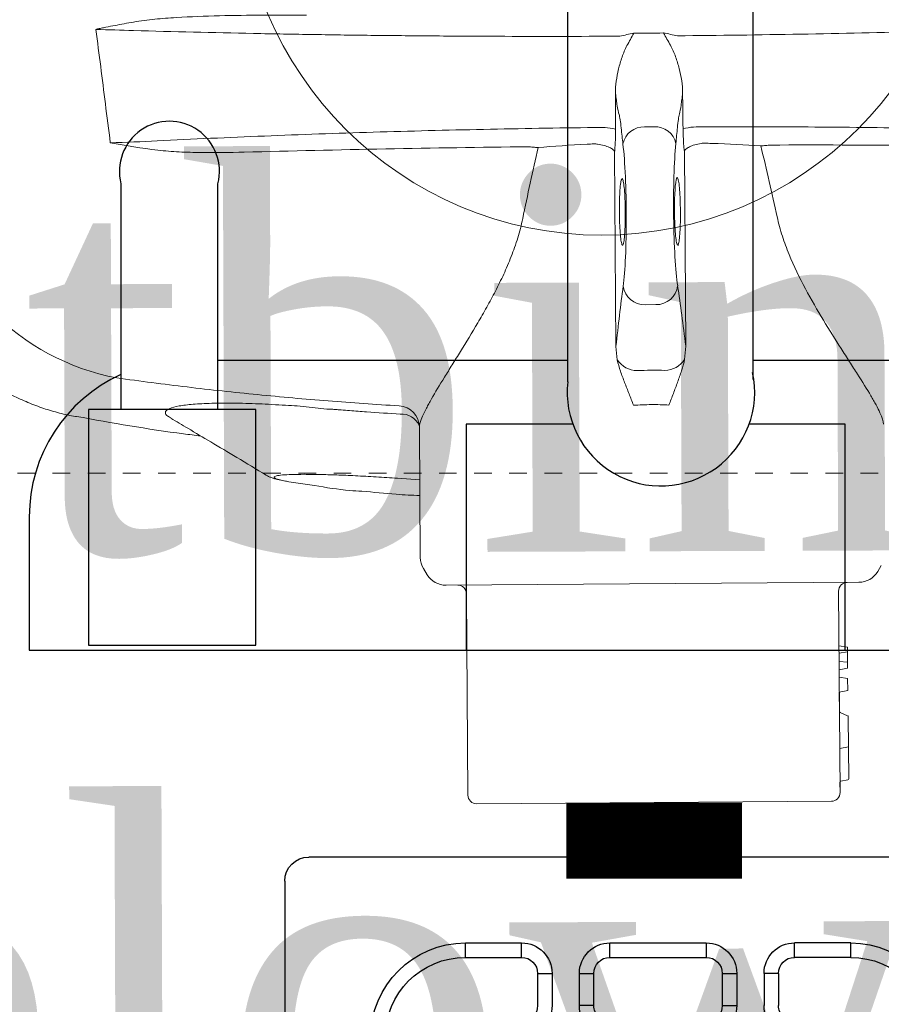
# Model space of a CAD drawing. Header units: inches. Extents: x 119662 to 158499, y 12149 to 20675.
# Tile 20 of 97: x 121828.5 to 121833.41, y 19385.53 to 19391.13. Entities that reach past the tile are written whole.
import ezdxf

# ---------------------------------------------------------------- set-up
doc = ezdxf.new("R2010")
doc.units = ezdxf.units.IN
doc.header["$MEASUREMENT"] = 0
doc.linetypes.add('11aa1PB-bd$0$11aa1PB-af$0$TRATTEGGIATA', pattern=[0.75, 0.5, -0.25])
for name, color, linetype, lineweight in [('00-GRIDTEXT', 1, 'Continuous', 13), ('EQUIPMENT', 7, 'Continuous', 25), ('EQUIPMENTSSS', 11, 'Continuous', 18), ('PP- 75DIA Soil Waste Sewer pipe', 90, 'Continuous', 9), ('PP-Waste Pipe', 3, 'Continuous', 25), ('PP-WWP', 3, 'Continuous', 25)]:
    doc.layers.add(name, color=color, linetype=linetype, lineweight=lineweight)
doc.layers.add('FAINTEQUIP', color=7, linetype='Continuous', lineweight=0, true_color=0x4a4747)
doc.styles.get("Standard").update_dxf_attribs({"font": 'times.ttf', "height": 4})

# ---------------------------------------------------------------- blocks, each defined once
blk = doc.blocks.new('A$C6E471120')
at = {"layer": 'EQUIPMENT', "color": 251, "lineweight": 5, "ltscale": 12}
blk.add_circle((-3023.09, -6797.82), 240.85, dxfattribs=at)
at = {"layer": 'EQUIPMENTSSS', "color": 251, "lineweight": 5, "ltscale": 12}
blk.add_circle((-2973.2, -6799.95), 52.37, dxfattribs=at)
at = {"layer": 'EQUIPMENTSSS', "color": 251, "ltscale": 12, "insert": (-2926.46, -6842.41), "char_height": 45.409, "width": 25.0015, "attachment_point": 3, "rotation": 0.1996}
blk.add_mtext('{\\H1.2222x;\\C256;Dustbin below}', dxfattribs=at)
blk = doc.blocks.new('FIRST FLOOR')
at = {"layer": '00-GRIDTEXT', "color": 8, "xscale": 0.03937007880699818, "yscale": 0.03937007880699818, "zscale": 0.03937007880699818}
blk.add_blockref('A$C6E471120', (139249.6577, 19579.7542), dxfattribs=at)
blk = doc.blocks.new('PP-GRATING')
at = {"linetype": 'Continuous'}
for p, q in [((-49.73, 52.85), (49.73, 52.85)), ((-53.14, -49.44), (-53.14, 49.44)), ((52.57, 50.01), (52.57, -48.88)), ((-27.56, 40.69), (-27.56, 38.65)), ((-19.61, 40.69), (-27.56, 40.69)), ((-19.61, 38.65), (-19.61, 40.69)), ((-7.1, 38.65), (-7.1, 40.69)), ((-7.1, 40.69), (6.54, 40.69)), ((6.54, 40.69), (6.54, 38.65)), ((19.04, 40.69), (26.99, 40.69)), ((19.04, 38.65), (19.04, 40.69)), ((26.99, 40.69), (26.99, 38.65)), ((-19.61, 38.65), (-27.56, 38.65)), ((-7.1, 38.65), (6.54, 38.65)), ((19.04, 38.65), (26.99, 38.65)), ((-17.33, 31.83), (-17.33, 36.37)), ((-15.29, 36.37), (-17.33, 36.37)), ((-15.29, 31.83), (-15.29, 36.37)), ((-11.42, 36.37), (-11.42, 31.83)), ((-9.38, 36.37), (-11.42, 36.37)), ((-9.38, 36.37), (-9.38, 31.83)), ((8.81, 31.83), (8.81, 36.37)), ((10.85, 36.37), (8.81, 36.37)), ((10.85, 31.83), (10.85, 36.37)), ((14.72, 31.83), (14.72, 36.37)), ((14.72, 36.37), (16.77, 36.37)), ((16.77, 31.83), (16.77, 36.37)), ((-17.33, 31.83), (-15.29, 31.83)), ((-11.42, 31.83), (-9.38, 31.83)), ((8.81, 31.83), (10.85, 31.83)), ((16.77, 31.83), (14.72, 31.83)), ((-27.56, 29.55), (-27.56, 27.51)), ((-27.56, 29.55), (-19.61, 29.55)), ((-19.61, 27.51), (-19.61, 29.55)), ((-7.1, 29.55), (6.54, 29.55)), ((-7.1, 29.55), (-7.1, 27.51)), ((6.54, 29.55), (6.54, 27.51)), ((26.99, 29.55), (19.04, 29.55)), ((19.04, 27.51), (19.04, 29.55)), ((26.99, 29.55), (26.99, 27.51)), ((-38.93, 27.28), (-40.98, 27.28)), ((-40.98, 27.28), (-40.98, 19.32)), ((-38.93, 27.28), (-38.93, 19.32)), ((-29.84, 19.32), (-29.84, 27.28)), ((-27.79, 27.28), (-29.84, 27.28)), ((-27.79, 19.32), (-27.79, 27.28)), ((-27.56, 27.51), (-19.61, 27.51)), ((-7.1, 27.51), (6.54, 27.51)), ((26.99, 27.51), (19.04, 27.51)), ((27.22, 19.32), (27.22, 27.28)), ((27.22, 27.28), (29.27, 27.28)), ((29.27, 19.32), (29.27, 27.28)), ((38.36, 27.28), (38.36, 19.32)), ((38.36, 27.28), (40.41, 27.28)), ((40.41, 27.28), (40.41, 19.32)), ((-19.61, 23.64), (-15.06, 23.64)), ((-19.61, 21.6), (-19.61, 23.64)), ((-15.06, 23.64), (-15.06, 21.6)), ((-2.56, 23.64), (1.99, 23.64)), ((-2.56, 21.6), (-2.56, 23.64)), ((1.99, 23.64), (1.99, 21.6)), ((14.49, 23.64), (19.04, 23.64)), ((14.49, 21.6), (14.49, 23.64)), ((19.04, 23.64), (19.04, 21.6)), ((-19.61, 21.6), (-15.06, 21.6)), ((-2.56, 21.6), (1.99, 21.6)), ((14.49, 21.6), (19.04, 21.6)), ((-38.93, 19.32), (-40.98, 19.32)), ((-29.84, 19.32), (-27.79, 19.32)), ((-23.93, 14.78), (-23.93, 19.32)), ((-21.88, 19.32), (-23.93, 19.32)), ((-21.88, 14.78), (-21.88, 19.32)), ((-12.79, 19.32), (-12.79, 14.78)), ((-10.74, 19.32), (-12.79, 19.32)), ((-10.74, 19.32), (-10.74, 14.78)), ((-6.88, 14.78), (-6.88, 19.32)), ((-4.83, 19.32), (-6.88, 19.32)), ((-4.83, 14.78), (-4.83, 19.32)), ((4.26, 19.32), (4.26, 14.78)), ((6.31, 19.32), (4.26, 19.32)), ((6.31, 19.32), (6.31, 14.78)), ((10.17, 14.78), (10.17, 19.32)), ((12.22, 19.32), (10.17, 19.32)), ((12.22, 14.78), (12.22, 19.32)), ((21.31, 19.32), (21.31, 14.78)), ((23.36, 19.32), (21.31, 19.32)), ((23.36, 19.32), (23.36, 14.78)), ((29.27, 19.32), (27.22, 19.32)), ((38.36, 19.32), (40.41, 19.32)), ((-36.66, 17.05), (-32.11, 17.05)), ((-36.66, 17.05), (-36.66, 15)), ((36.09, 17.05), (31.54, 17.05)), ((36.09, 17.05), (36.09, 15)), ((-36.66, 15), (-32.11, 15)), ((-21.88, 14.78), (-23.93, 14.78)), ((-12.79, 14.78), (-10.74, 14.78)), ((-4.83, 14.78), (-6.88, 14.78)), ((4.26, 14.78), (6.31, 14.78)), ((12.22, 14.78), (10.17, 14.78)), ((21.31, 14.78), (23.36, 14.78)), ((36.09, 15), (31.54, 15)), ((-15.06, 12.5), (-19.61, 12.5)), ((-19.61, 12.5), (-19.61, 10.46)), ((-15.06, 12.5), (-15.06, 10.46)), ((1.99, 12.5), (-2.56, 12.5)), ((-2.56, 12.5), (-2.56, 10.46)), ((1.99, 12.5), (1.99, 10.46)), ((19.04, 12.5), (14.49, 12.5)), ((14.49, 12.5), (14.49, 10.46)), ((19.04, 12.5), (19.04, 10.46)), ((-32.11, 11.14), (-36.66, 11.14)), ((-36.66, 11.14), (-36.66, 9.09)), ((-32.11, 9.09), (-32.11, 11.14)), ((-15.06, 10.46), (-19.61, 10.46)), ((1.99, 10.46), (-2.56, 10.46)), ((19.04, 10.46), (14.49, 10.46)), ((31.54, 11.14), (36.09, 11.14)), ((31.54, 9.09), (31.54, 11.14)), ((36.09, 11.14), (36.09, 9.09)), ((-32.11, 9.09), (-36.66, 9.09)), ((31.54, 9.09), (36.09, 9.09)), ((-40.98, 6.82), (-40.98, -6.82)), ((-38.93, 6.82), (-40.98, 6.82)), ((-38.93, 6.82), (-38.93, -6.82)), ((-29.84, -6.82), (-29.84, 6.82)), ((-29.84, 6.82), (-27.79, 6.82)), ((-27.79, -6.82), (-27.79, 6.82)), ((-19.61, 6.59), (-15.06, 6.59)), ((-19.61, 4.55), (-19.61, 6.59)), ((-15.06, 6.59), (-15.06, 4.55)), ((-2.56, 6.59), (1.99, 6.59)), ((-2.56, 4.55), (-2.56, 6.59)), ((1.99, 6.59), (1.99, 4.55)), ((14.49, 6.59), (19.04, 6.59)), ((14.49, 4.55), (14.49, 6.59)), ((19.04, 6.59), (19.04, 4.55)), ((27.22, -6.82), (27.22, 6.82)), ((29.27, 6.82), (27.22, 6.82)), ((29.27, -6.82), (29.27, 6.82)), ((38.36, 6.82), (38.36, -6.82)), ((38.36, 6.82), (40.41, 6.82)), ((40.41, 6.82), (40.41, -6.82)), ((-19.61, 4.55), (-15.06, 4.55)), ((-2.56, 4.55), (1.99, 4.55)), ((14.49, 4.55), (19.04, 4.55)), ((-23.93, -2.27), (-23.93, 2.27)), ((-21.88, 2.27), (-23.93, 2.27)), ((-21.88, -2.27), (-21.88, 2.27)), ((-12.79, 2.27), (-12.79, -2.27)), ((-10.74, 2.27), (-12.79, 2.27)), ((-10.74, 2.27), (-10.74, -2.27)), ((-6.88, -2.27), (-6.88, 2.27)), ((-4.83, 2.27), (-6.88, 2.27)), ((-4.83, -2.27), (-4.83, 2.27)), ((4.26, 2.27), (4.26, -2.27)), ((6.31, 2.27), (4.26, 2.27)), ((6.31, 2.27), (6.31, -2.27)), ((10.17, -2.27), (10.17, 2.27)), ((12.22, 2.27), (10.17, 2.27)), ((12.22, -2.27), (12.22, 2.27)), ((21.31, 2.27), (21.31, -2.27)), ((23.36, 2.27), (21.31, 2.27)), ((23.36, 2.27), (23.36, -2.27)), ((-21.88, -2.27), (-23.93, -2.27)), ((-12.79, -2.27), (-10.74, -2.27)), ((-4.83, -2.27), (-6.88, -2.27)), ((4.26, -2.27), (6.31, -2.27)), ((12.22, -2.27), (10.17, -2.27)), ((21.31, -2.27), (23.36, -2.27)), ((-15.06, -4.55), (-19.61, -4.55)), ((-19.61, -4.55), (-19.61, -6.59)), ((-15.06, -4.55), (-15.06, -6.59)), ((1.99, -4.55), (-2.56, -4.55)), ((-2.56, -4.55), (-2.56, -6.59)), ((1.99, -4.55), (1.99, -6.59)), ((19.04, -4.55), (14.49, -4.55)), ((14.49, -4.55), (14.49, -6.59)), ((19.04, -4.55), (19.04, -6.59)), ((-40.98, -6.82), (-38.93, -6.82)), ((-29.84, -6.82), (-27.79, -6.82)), ((-15.06, -6.59), (-19.61, -6.59)), ((1.99, -6.59), (-2.56, -6.59)), ((19.04, -6.59), (14.49, -6.59)), ((29.27, -6.82), (27.22, -6.82)), ((40.41, -6.82), (38.36, -6.82)), ((-36.66, -9.09), (-32.11, -9.09)), ((-36.66, -9.09), (-36.66, -11.14)), ((-32.11, -9.09), (-32.11, -11.14)), ((36.09, -9.09), (31.54, -9.09)), ((31.54, -9.09), (31.54, -11.14)), ((36.09, -9.09), (36.09, -11.14)), ((-36.66, -11.14), (-32.11, -11.14)), ((-19.61, -10.46), (-15.06, -10.46)), ((-19.61, -12.5), (-19.61, -10.46)), ((-15.06, -10.46), (-15.06, -12.5)), ((-2.56, -10.46), (1.99, -10.46)), ((-2.56, -12.5), (-2.56, -10.46)), ((1.99, -10.46), (1.99, -12.5)), ((14.49, -10.46), (19.04, -10.46)), ((14.49, -12.5), (14.49, -10.46)), ((19.04, -10.46), (19.04, -12.5)), ((36.09, -11.14), (31.54, -11.14)), ((-19.61, -12.5), (-15.06, -12.5)), ((-2.56, -12.5), (1.99, -12.5)), ((14.49, -12.5), (19.04, -12.5)), ((-36.66, -17.05), (-36.66, -15)), ((-36.66, -15), (-32.11, -15)), ((-23.93, -19.32), (-23.93, -14.78)), ((-21.88, -14.78), (-23.93, -14.78)), ((-21.88, -19.32), (-21.88, -14.78)), ((-12.79, -14.78), (-12.79, -19.32)), ((-10.74, -14.78), (-12.79, -14.78)), ((-10.74, -14.78), (-10.74, -19.32)), ((-6.88, -19.32), (-6.88, -14.78)), ((-4.83, -14.78), (-6.88, -14.78)), ((-4.83, -19.32), (-4.83, -14.78)), ((4.26, -14.78), (4.26, -19.32)), ((6.31, -14.78), (4.26, -14.78)), ((6.31, -14.78), (6.31, -19.32)), ((10.17, -19.32), (10.17, -14.78)), ((12.22, -14.78), (10.17, -14.78)), ((12.22, -19.32), (12.22, -14.78)), ((21.31, -14.78), (21.31, -19.32)), ((23.36, -14.78), (21.31, -14.78)), ((23.36, -14.78), (23.36, -19.32)), ((36.09, -15), (31.54, -15)), ((36.09, -17.05), (36.09, -15)), ((-36.66, -17.05), (-32.11, -17.05)), ((36.09, -17.05), (31.54, -17.05)), ((-40.98, -27.28), (-40.98, -19.32)), ((-38.93, -19.32), (-40.98, -19.32)), ((-38.93, -27.28), (-38.93, -19.32)), ((-29.84, -19.32), (-27.79, -19.32)), ((-29.84, -19.32), (-29.84, -27.28)), ((-27.79, -19.32), (-27.79, -27.28)), ((-21.88, -19.32), (-23.93, -19.32)), ((-12.79, -19.32), (-10.74, -19.32)), ((-4.83, -19.32), (-6.88, -19.32)), ((4.26, -19.32), (6.31, -19.32)), ((12.22, -19.32), (10.17, -19.32)), ((21.31, -19.32), (23.36, -19.32)), ((27.22, -19.32), (27.22, -27.28)), ((29.27, -19.32), (27.22, -19.32)), ((29.27, -19.32), (29.27, -27.28)), ((38.36, -19.32), (40.41, -19.32)), ((38.36, -27.28), (38.36, -19.32)), ((40.41, -27.28), (40.41, -19.32)), ((-15.06, -21.6), (-19.61, -21.6)), ((-19.61, -21.6), (-19.61, -23.64)), ((-15.06, -21.6), (-15.06, -23.64)), ((1.99, -21.6), (-2.56, -21.6)), ((-2.56, -21.6), (-2.56, -23.64)), ((1.99, -21.6), (1.99, -23.64)), ((19.04, -21.6), (14.49, -21.6)), ((14.49, -21.6), (14.49, -23.64)), ((19.04, -21.6), (19.04, -23.64)), ((-15.06, -23.64), (-19.61, -23.64)), ((1.99, -23.64), (-2.56, -23.64)), ((19.04, -23.64), (14.49, -23.64)), ((-38.93, -27.28), (-40.98, -27.28)), ((-27.79, -27.28), (-29.84, -27.28)), ((-27.56, -27.51), (-19.61, -27.51)), ((-27.56, -29.55), (-27.56, -27.51)), ((-19.61, -27.51), (-19.61, -29.55)), ((-7.1, -27.51), (6.54, -27.51)), ((-7.1, -29.55), (-7.1, -27.51)), ((6.54, -29.55), (6.54, -27.51)), ((26.99, -27.51), (19.04, -27.51)), ((19.04, -27.51), (19.04, -29.55)), ((26.99, -29.55), (26.99, -27.51)), ((27.22, -27.28), (29.27, -27.28)), ((38.36, -27.28), (40.41, -27.28)), ((-27.56, -29.55), (-19.61, -29.55)), ((-7.1, -29.55), (6.54, -29.55)), ((26.99, -29.55), (19.04, -29.55)), ((-17.33, -31.83), (-17.33, -36.37)), ((-17.33, -31.83), (-15.29, -31.83)), ((-15.29, -31.83), (-15.29, -36.37)), ((-11.42, -36.37), (-11.42, -31.83)), ((-11.42, -31.83), (-9.38, -31.83)), ((-9.38, -36.37), (-9.38, -31.83)), ((8.81, -31.83), (8.81, -36.37)), ((8.81, -31.83), (10.85, -31.83)), ((10.85, -31.83), (10.85, -36.37)), ((14.72, -31.83), (14.72, -36.37)), ((16.77, -31.83), (14.72, -31.83)), ((16.77, -31.83), (16.77, -36.37)), ((-15.29, -36.37), (-17.33, -36.37)), ((-9.38, -36.37), (-11.42, -36.37)), ((8.83, -36.42), (10.88, -36.43)), ((14.72, -36.37), (16.77, -36.37)), ((-27.56, -40.69), (-27.56, -38.65)), ((-19.61, -38.65), (-27.56, -38.65)), ((-19.61, -38.65), (-19.61, -40.69)), ((6.54, -38.65), (-7.1, -38.65)), ((-7.1, -38.65), (-7.1, -40.69)), ((6.55, -38.68), (6.54, -40.73)), ((19.04, -38.65), (19.04, -40.69)), ((19.04, -38.65), (26.99, -38.65)), ((26.99, -40.69), (26.99, -38.65)), ((-19.61, -40.69), (-27.56, -40.69)), ((6.54, -40.69), (-7.1, -40.69)), ((19.04, -40.69), (26.99, -40.69)), ((49.16, -52.29), (-50.3, -52.29))]:
    blk.add_line(p, q, dxfattribs=at)
for centre, radius, start, end in [((-49.73, 49.44), 3.41, 90, 180), ((49.73, 50.01), 2.84, 360, 90), ((-27.56, 27.28), 13.41, 90, 180), ((-19.61, 36.37), 4.32, 360, 90), ((-7.1, 36.37), 4.32, 90, 180), ((6.54, 36.37), 4.32, 360, 90), ((19.04, 36.37), 4.32, 90, 180), ((26.99, 27.28), 13.41, 0, 90), ((-27.56, 27.28), 11.37, 90, 180), ((-19.61, 36.37), 2.27, 360, 90), ((-7.1, 36.37), 2.27, 90, 180), ((6.54, 36.37), 2.27, 360, 90), ((19.04, 36.37), 2.27, 90, 180), ((26.99, 27.28), 11.37, 0, 90), ((-19.61, 31.83), 4.32, 270, 360), ((-19.61, 31.83), 2.27, 270, 360), ((-7.1, 31.83), 4.32, 180, 270), ((-7.1, 31.83), 2.27, 180, 270), ((6.54, 31.83), 4.32, 270, 360), ((6.54, 31.83), 2.27, 270, 360), ((19.04, 31.83), 4.32, 180, 270), ((19.04, 31.83), 2.27, 180, 270), ((-27.56, 27.28), 2.27, 90, 180), ((26.99, 27.28), 2.27, 0, 90), ((-27.56, 27.28), 0.227, 90, 180), ((26.99, 27.28), 0.227, 0, 90), ((-19.61, 19.32), 4.32, 90, 180), ((-15.06, 19.32), 4.32, 360, 90), ((-2.56, 19.32), 4.32, 90, 180), ((1.99, 19.32), 4.32, 360, 90), ((14.49, 19.32), 4.32, 90, 180), ((19.04, 19.32), 4.32, 360, 90), ((-19.61, 19.32), 2.27, 90, 180), ((-19.61, 19.32), 2.27, 90, 180), ((-15.06, 19.32), 2.27, 360, 90), ((-2.56, 19.32), 2.27, 90, 180), ((-2.56, 19.32), 2.27, 90, 180), ((1.99, 19.32), 2.27, 360, 90), ((14.49, 19.32), 2.27, 90, 180), ((19.04, 19.32), 2.27, 360, 90), ((-36.66, 19.32), 4.32, 180, 270), ((-36.66, 19.32), 2.27, 180, 270), ((-32.11, 19.32), 4.32, 270, 360), ((-32.11, 19.32), 2.27, 270, 360), ((31.54, 19.32), 4.32, 180, 270), ((31.54, 19.32), 2.27, 180, 270), ((36.09, 19.32), 2.27, 270, 0), ((36.09, 19.32), 4.32, 270, 0), ((-19.61, 14.78), 4.32, 180, 270), ((-19.61, 14.78), 2.27, 180, 270), ((-15.06, 14.78), 2.27, 270, 360), ((-15.06, 14.78), 4.32, 270, 0), ((-2.56, 14.78), 4.32, 180, 270), ((-2.56, 14.78), 2.27, 180, 270), ((1.99, 14.78), 2.27, 270, 0), ((1.99, 14.78), 4.32, 270, 0), ((14.49, 14.78), 4.32, 180, 270), ((14.49, 14.78), 2.27, 180, 270), ((19.04, 14.78), 2.27, 270, 0), ((19.04, 14.78), 4.32, 270, 0), ((-36.66, 6.82), 4.32, 90, 180), ((-32.11, 6.82), 4.32, 360, 90), ((31.54, 6.82), 4.32, 90, 180), ((36.09, 6.82), 4.32, 360, 90), ((-36.66, 6.82), 2.27, 90, 180), ((-32.11, 6.82), 2.27, 360, 90), ((31.54, 6.82), 2.27, 90, 180), ((36.09, 6.82), 2.27, 360, 90), ((-19.61, 2.27), 4.32, 90, 180), ((-15.06, 2.27), 4.32, 360, 90), ((-2.56, 2.27), 4.32, 90, 180), ((1.99, 2.27), 4.32, 360, 90), ((14.49, 2.27), 4.32, 90, 180), ((19.04, 2.27), 4.32, 360, 90), ((-19.61, 2.27), 2.27, 90, 180), ((-19.61, 2.27), 2.27, 90, 180), ((-15.06, 2.27), 2.27, 360, 90), ((-2.56, 2.27), 2.27, 90, 180), ((-2.56, 2.27), 2.27, 90, 180), ((1.99, 2.27), 2.27, 360, 90), ((14.49, 2.27), 2.27, 90, 180), ((14.49, 2.27), 2.27, 90, 180), ((19.04, 2.27), 2.27, 360, 90), ((-19.61, -2.27), 4.32, 180, 270), ((-19.61, -2.27), 2.27, 180, 270), ((-15.06, -2.27), 2.27, 270, 360), ((-15.06, -2.27), 4.32, 270, 0), ((-2.56, -2.27), 4.32, 180, 270), ((-2.56, -2.27), 2.27, 180, 270), ((1.99, -2.27), 2.27, 270, 0), ((1.99, -2.27), 4.32, 270, 0), ((14.49, -2.27), 4.32, 180, 270), ((14.49, -2.27), 2.27, 180, 270), ((19.04, -2.27), 2.27, 270, 0), ((19.04, -2.27), 4.32, 270, 0), ((-36.66, -6.82), 4.32, 180, 270), ((-36.66, -6.82), 2.27, 180, 270), ((-32.11, -6.82), 4.32, 270, 360), ((-32.11, -6.82), 2.27, 270, 360), ((31.54, -6.82), 4.32, 180, 270), ((31.54, -6.82), 2.27, 180, 270), ((36.09, -6.82), 2.27, 270, 0), ((36.09, -6.82), 4.32, 270, 0), ((-19.61, -14.78), 4.32, 90, 180), ((-15.06, -14.78), 4.32, 360, 90), ((-2.56, -14.78), 4.32, 90, 180), ((1.99, -14.78), 4.32, 360, 90), ((14.49, -14.78), 4.32, 90, 180), ((19.04, -14.78), 4.32, 360, 90), ((-19.61, -14.78), 2.27, 90, 180), ((-19.61, -14.78), 2.27, 90, 180), ((-15.06, -14.78), 2.27, 360, 90), ((-2.56, -14.78), 2.27, 90, 180), ((-2.56, -14.78), 2.27, 90, 180), ((1.99, -14.78), 2.27, 360, 90), ((14.49, -14.78), 2.27, 90, 180), ((14.49, -14.78), 2.27, 90, 180), ((19.04, -14.78), 2.27, 360, 90), ((-36.66, -19.32), 4.32, 90, 180), ((-32.11, -19.32), 4.32, 360, 90), ((31.54, -19.32), 4.32, 90, 180), ((36.09, -19.32), 4.32, 360, 90), ((-36.66, -19.32), 2.27, 90, 180), ((-32.11, -19.32), 2.27, 360, 90), ((31.54, -19.32), 2.27, 90, 180), ((36.09, -19.32), 2.27, 360, 90), ((-19.61, -19.32), 4.32, 180, 270), ((-19.61, -19.32), 2.27, 180, 270), ((-15.06, -19.32), 2.27, 270, 360), ((-15.06, -19.32), 4.32, 270, 0), ((-2.56, -19.32), 4.32, 180, 270), ((-2.56, -19.32), 2.27, 180, 270), ((1.99, -19.32), 2.27, 270, 0), ((1.99, -19.32), 4.32, 270, 0), ((14.49, -19.32), 4.32, 180, 270), ((14.49, -19.32), 2.27, 180, 270), ((19.04, -19.32), 2.27, 270, 0), ((19.04, -19.32), 4.32, 270, 0), ((-27.56, -27.28), 13.41, 180, 270), ((-27.56, -27.28), 11.37, 180, 270), ((-27.56, -27.28), 2.27, 180, 270), ((-27.56, -27.28), 0.227, 180, 270), ((-19.61, -31.83), 4.32, 360, 90), ((-7.1, -31.83), 4.32, 90, 180), ((6.54, -31.83), 4.32, 360, 90), ((19.04, -31.83), 4.32, 90, 180), ((26.99, -27.28), 2.27, 270, 360), ((26.99, -27.28), 0.227, 270, 360), ((26.99, -27.28), 13.41, 270, 360), ((26.99, -27.28), 11.37, 270, 360), ((-19.61, -31.83), 2.27, 360, 90), ((-7.1, -31.83), 2.27, 90, 180), ((6.54, -31.83), 2.27, 360, 90), ((19.04, -31.83), 2.27, 90, 180), ((-19.61, -36.37), 4.32, 270, 0), ((-19.61, -36.37), 2.27, 270, 0), ((-7.1, -36.37), 4.32, 180, 270), ((-7.1, -36.37), 2.27, 180, 270), ((6.56, -36.41), 4.32, 269.679, 359.679), ((6.56, -36.41), 2.27, 269.679, 359.679), ((19.04, -36.37), 4.32, 180, 270), ((19.04, -36.37), 2.27, 180, 270), ((-50.67, -49.82), 2.49, 171.2591, 278.7567), ((49.16, -48.88), 3.41, 270, 360)]:
    blk.add_arc(centre, radius, start, end, dxfattribs=at)
blk = doc.blocks.new('GREASE TRAP')
at = {"linetype": 'Continuous', "lineweight": 0}
for p, q in [((166.35, -348.58), (164.86, -348.59)), ((160.06, -352.57), (160.28, -383.74)), ((171.43, -383.66), (171.21, -352.49)), ((166.68, -377.03), (164.93, -377.04)), ((160.28, -383.74), (160.48, -385.85)), ((171.26, -385.78), (171.43, -383.66)), ((74.01, -394.88), (74.01, -394.89)), ((128.84, -396.63), (128.99, -417.46)), ((107.95, -405.36), (112.09, -405.95)), ((128.9, -405.02), (125.32, -404.79)), ((202.13, -419.71), (202.7, -418.74)), ((129.5, -419.25), (130.09, -420.22)), ((133.1, -421.9), (199.14, -421.43)), ((136.38, -423.27), (136.61, -455.47)), ((196.11, -455.05), (195.88, -422.85)), ((195.94, -431.59), (197.29, -431.82)), ((195.95, -432.78), (197.29, -432.53)), ((197.29, -432.53), (197.29, -431.82)), ((197.31, -435.19), (197.29, -432.53)), ((195.96, -434.1), (197.3, -434.22)), ((195.97, -435.44), (197.31, -435.19)), ((195.98, -436.61), (195.97, -435.44)), ((195.98, -436.61), (197.32, -436.83)), ((197.34, -438.75), (197.32, -436.83)), ((195.99, -439), (197.34, -438.75)), ((196.02, -442.09), (195.99, -439)), ((197.32, -442.8), (196.12, -442.24)), ((197.49, -452.86), (197.42, -442.96)), ((197.45, -447.76), (196.06, -448.01)), ((197.27, -447.79), (197.26, -447.79)), ((196.11, -455.05), (196.09, -453.41)), ((197.34, -453.03), (196.22, -453.24)), ((194.72, -456.46), (138.02, -456.86))]:
    blk.add_line(p, q, dxfattribs=at)
at = {"linetype": 'Continuous', "lineweight": 0, "flags": 128}
blk.add_lwpolyline([(197.35, -453.03), (197.35, -453.03), (197.34, -453.03)], dxfattribs=at)
at = {"linetype": 'Continuous', "lineweight": 0}
for centre, radius, start, end in [((72.43, -334.61), 5.1, 18.4464, 18.7691), ((157.55, -361.69), 13.01, 78.2053, 93.1798), ((164.73, -351.99), 3.4, 87.8004, 168.838), ((166.53, -351.98), 3.4, 11.9678, 93.0053), ((173.84, -361.6), 13.03, 87.6299, 102.5837), ((87.46, -351.66), 37.74, 189.4624, 259.3316), ((164.84, -373.59), 3.45, 188.32, 271.5559), ((166.72, -373.58), 3.45, 269.2499, 352.4858), ((168.04, -383.73), 3.81, 270.7971, 327.5182), ((163.67, -383.76), 3.81, 213.2876, 270.0087), ((125.38, -396.68), 3.47, 0.872, 86.3503), ((125.98, -397.67), 3.14, 25.0791, 93.6033), ((132.49, -417.43), 3.5, 180.4029, 211.3666), ((133.08, -418.4), 3.5, 211.3666, 270.4029), ((199.11, -417.93), 3.5, 270.4029, 329.4391), ((134.98, -423.28), 1.4, 0.4029, 90.4029), ((197.28, -422.84), 1.4, 90.4029, 180.4029), ((196.19, -442.08), 0.175, 179.5165, 246.1057), ((197.25, -442.96), 0.175, 0.0864, 64.4691), ((196.27, -453.41), 0.175, 100.4029, 181.3223), ((197.32, -452.86), 0.175, 280.4029, 359.6001), ((194.71, -455.06), 1.4, 270.4029, 0.4029), ((138.01, -455.46), 1.4, 180.4029, 270.4029)]:
    blk.add_arc(centre, radius, start, end, dxfattribs=at)
for centre, major_axis, ratio, start_param, end_param in [((160.56, -356.6), (-0.07, 10.5), 0.087489, 5.55292, 5.975743), ((170.77, -356.53), (-0.07, 10.5), 0.087489, 0.30744, 0.730265), ((165.5, -287.2), (-0.58, 82.6), 0.087489, 2.411328, 2.459054), ((164.85, -287.2), (-0.58, 82.6), 0.087489, 3.824132, 3.871858), ((165.66, -356.52), (-37.1, -0.26), 0.145844, 4.984033, 5.21302), ((160.7, -362.2), (-0.1, 14), 0.087489, 3.696821, 5.600646), ((170.71, -362.13), (-0.1, 14), 0.087489, 0.682539, 2.586364), ((165.66, -356.52), (-37.1, -0.26), 0.145844, 4.211758, 4.440687), ((170.12, -515.87), (-1.17, 166.9), 0.087489, 0.555229, 0.6567), ((163.44, -515.91), (-1.17, 166.9), 0.087489, 5.626486, 5.727956)]:
    blk.add_ellipse(centre, major_axis=major_axis, ratio=ratio, start_param=start_param, end_param=end_param, dxfattribs=at)
for points, knots in [([(77.27, -332.97), (77.32, -332.95), (77.38, -332.94), (77.51, -332.91), (77.57, -332.89), (77.75, -332.85), (77.87, -332.83), (78.23, -332.75), (78.48, -332.71), (79.21, -332.56), (79.69, -332.47), (81.15, -332.19), (82.13, -332.01), (83.11, -331.83)], [0, 0, 0, 0, 0.03125, 0.03125, 0.0625, 0.0625, 0.125, 0.125, 0.25, 0.25, 0.5, 0.5, 1, 1, 1, 1]), ([(83.11, -331.83), (83.68, -331.73), (84.25, -331.65), (85.39, -331.5), (85.96, -331.44), (87.68, -331.27), (88.83, -331.19), (92.27, -330.97), (94.57, -330.89), (99.19, -330.77), (101.5, -330.74), (106.13, -330.72), (108.45, -330.72), (110.77, -330.74)], [0, 0, 0, 0, 0.0625, 0.0625, 0.125, 0.125, 0.25, 0.25, 0.5, 0.5, 0.75, 0.75, 1, 1, 1, 1]), ([(247.79, -332.04), (235.07, -332.58), (222.24, -333.02), (196.35, -333.68), (183.3, -333.91), (170.12, -334.03)], [0, 0, 0, 0, 0.5, 0.5, 1, 1, 1, 1]), ([(77.27, -332.97), (77.22, -332.98), (77.18, -333), (77.13, -333.01), (77.13, -333.02), (77.12, -333.02), (77.11, -333.02)], [0, 0, 0, 0, 0.0002012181, 0.0002012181, 0.0002012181, 0.0002381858, 0.0002381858, 0.0002381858, 0.0002381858]), ([(77.27, -333), (77.23, -333), (77.18, -333.01), (77.14, -333.02), (77.13, -333.02), (77.12, -333.02), (77.11, -333.02)], [0, 0, 0, 0, 0.0002027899, 0.0002027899, 0.0002027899, 0.000241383, 0.000241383, 0.000241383, 0.000241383]), ([(160.89, -334.09), (154.33, -334.13), (147.79, -334.13), (137.99, -334.1), (134.73, -334.08), (128.21, -334.03), (124.95, -334), (118.45, -333.93), (115.2, -333.88), (108.74, -333.78), (105.52, -333.72), (95.88, -333.53), (89.5, -333.37), (83.16, -333.19)], [0, 0, 0, 0, 0.25, 0.25, 0.375, 0.375, 0.5, 0.5, 0.625, 0.625, 0.75, 0.75, 1, 1, 1, 1]), ([(162.04, -335.6), (162.22, -335.26), (162.4, -334.93), (162.76, -334.27), (162.94, -333.94), (163.12, -333.61)], [0, 0, 0, 0, 0.5, 0.5, 1, 1, 1, 1]), ([(168.99, -335.55), (168.8, -335.22), (168.62, -334.89), (168.25, -334.23), (168.06, -333.91), (167.88, -333.58)], [0, 0, 0, 0, 0.5, 0.5, 1, 1, 1, 1]), ([(162.04, -335.6), (161.88, -335.89), (161.74, -336.2), (161.48, -336.81), (161.36, -337.12), (161.03, -338.07), (160.85, -338.7), (160.53, -339.98), (160.41, -340.63), (160.24, -341.93), (160.19, -342.59), (160.21, -343.25)], [0, 0, 0, 0, 0.125, 0.125, 0.25, 0.25, 0.5, 0.5, 0.75, 0.75, 1, 1, 1, 1]), ([(170.93, -343.18), (170.94, -342.52), (170.88, -341.86), (170.7, -340.56), (170.56, -339.91), (170.23, -338.64), (170.03, -338), (169.69, -337.07), (169.57, -336.76), (169.3, -336.14), (169.16, -335.84), (168.99, -335.55)], [0, 0, 0, 0, 0.25, 0.25, 0.5, 0.5, 0.75, 0.75, 0.875, 0.875, 1, 1, 1, 1]), ([(160.76, -346.59), (160.66, -346.24), (160.57, -345.78), (160.43, -344.95), (160.38, -344.64), (160.3, -343.98), (160.25, -343.63), (160.21, -343.25)], [0, 0, 0, 0, 0.5, 0.5, 0.75, 0.75, 1, 1, 1, 1]), ([(170.93, -343.18), (170.89, -343.55), (170.85, -343.91), (170.77, -344.57), (170.73, -344.87), (170.61, -345.71), (170.52, -346.17), (170.42, -346.52)], [0, 0, 0, 0, 0.25, 0.25, 0.5, 0.5, 1, 1, 1, 1]), ([(86.92, -350.84), (92.6, -350.55), (98.32, -350.29), (109.83, -349.83), (115.64, -349.62), (127.32, -349.27), (133.21, -349.12), (145, -348.87), (150.91, -348.77), (156.83, -348.7)], [0, 0, 0, 0, 0.25, 0.25, 0.5, 0.5, 0.75, 0.75, 1, 1, 1, 1]), ([(160.21, -348.96), (160.21, -349.32), (160.21, -349.67), (160.2, -350.35), (160.19, -350.68), (160.16, -351.3), (160.14, -351.59), (160.1, -352.12), (160.08, -352.36), (160.06, -352.57)], [0, 0, 0, 0, 0.25, 0.25, 0.5, 0.5, 0.75, 0.75, 1, 1, 1, 1]), ([(171.21, -352.49), (171.18, -352.28), (171.16, -352.04), (171.11, -351.51), (171.09, -351.22), (171.06, -350.61), (171.04, -350.27), (171.02, -349.59), (171.01, -349.24), (171, -348.88)], [0, 0, 0, 0, 0.25, 0.25, 0.5, 0.5, 0.75, 0.75, 1, 1, 1, 1]), ([(174.38, -348.58), (180.3, -348.56), (186.21, -348.58), (197.99, -348.66), (203.87, -348.73), (215.57, -348.92), (221.38, -349.04), (232.91, -349.35), (238.63, -349.52), (244.31, -349.73)], [0, 0, 0, 0, 0.25, 0.25, 0.5, 0.5, 0.75, 0.75, 1, 1, 1, 1]), ([(100.82, -352.64), (98.51, -352.7), (96.21, -352.73), (92.75, -352.68), (91.6, -352.65), (89.88, -352.57), (89.3, -352.53), (88.15, -352.44), (87.58, -352.39), (87.01, -352.32)], [0, 0, 0, 0, 0.5, 0.5, 0.75, 0.75, 0.875, 0.875, 1, 1, 1, 1]), ([(146.19, -351.77), (138.61, -351.86), (131.02, -351.98), (115.89, -352.27), (108.35, -352.44), (100.82, -352.64)], [0, 0, 0, 0, 0.5, 0.5, 1, 1, 1, 1]), ([(147.82, -351.9), (147.57, -351.88), (147.3, -351.86), (146.76, -351.82), (146.48, -351.79), (146.19, -351.77)], [0, 0, 0, 0, 0.5, 0.5, 1, 1, 1, 1]), ([(157.34, -351.37), (157.72, -351.42), (158.06, -351.49), (158.7, -351.67), (158.98, -351.77), (159.46, -351.99), (159.65, -352.1), (159.86, -352.28), (159.92, -352.34), (159.99, -352.42), (160.01, -352.45), (160.04, -352.51), (160.05, -352.54), (160.06, -352.57)], [0, 0, 0, 0, 0.25, 0.25, 0.5, 0.5, 0.75, 0.75, 0.875, 0.875, 0.9375, 0.9375, 1, 1, 1, 1]), ([(173.91, -351.25), (173.54, -351.3), (173.19, -351.38), (172.56, -351.57), (172.28, -351.67), (171.8, -351.9), (171.61, -352.02), (171.4, -352.2), (171.34, -352.26), (171.28, -352.35), (171.26, -352.37), (171.23, -352.43), (171.22, -352.46), (171.21, -352.49)], [0, 0, 0, 0, 0.25, 0.25, 0.5, 0.5, 0.75, 0.75, 0.875, 0.875, 0.9375, 0.9375, 1, 1, 1, 1]), ([(185.06, -351.5), (184.78, -351.53), (184.49, -351.55), (183.95, -351.61), (183.69, -351.63), (183.44, -351.65)], [0, 0, 0, 0, 0.5, 0.5, 1, 1, 1, 1]), ([(230.42, -351.73), (222.9, -351.64), (215.35, -351.57), (200.22, -351.5), (192.65, -351.48), (185.06, -351.5)], [0, 0, 0, 0, 0.5, 0.5, 1, 1, 1, 1]), ([(161.23, -367.4), (161.18, -367.21), (161.07, -366.82), (160.95, -365.58), (160.86, -364), (160.82, -362.42), (160.83, -360.86), (160.87, -359.35), (160.97, -358.02), (161.06, -357.25), (161.12, -357.14), (161.12, -357.13)], [0, 0, 0, 0, 0.12873, 0.257, 0.385042, 0.513035, 0.593354, 0.721934, 0.850956, 0.980313, 1, 1, 1, 1]), ([(161.12, -357.13), (161.17, -357.01), (161.26, -356.74), (161.41, -357.06), (161.56, -357.92), (161.68, -359.27), (161.74, -360.77), (161.76, -361.78), (161.76, -362.19)], [0, 0, 0, 0, 0.154069, 0.335329, 0.515993, 0.696154, 0.875965, 1, 1, 1, 1]), ([(170.06, -367.38), (170.04, -367.35), (169.96, -367.23), (169.84, -366.39), (169.72, -365.02), (169.66, -363.5), (169.63, -361.91), (169.64, -360.31), (169.71, -358.71), (169.82, -357.47), (169.91, -357.09), (169.96, -356.91)], [0, 0, 0, 0, 0.060949, 0.185979, 0.310678, 0.434944, 0.512562, 0.636279, 0.760031, 0.884002, 1, 1, 1, 1]), ([(169.96, -356.91), (169.96, -356.89), (170.01, -356.63), (170.13, -356.69), (170.29, -357.16), (170.43, -358.25), (170.53, -359.77), (170.57, -361.15), (170.58, -361.94), (170.58, -362.13)], [0, 0, 0, 0, 0.012552, 0.198689, 0.385047, 0.571255, 0.757017, 0.942123, 1, 1, 1, 1]), ([(170.58, -362.13), (170.58, -362.55), (170.59, -363.57), (170.54, -365.1), (170.44, -366.47), (170.3, -367.33), (170.17, -367.66), (170.09, -367.45), (170.06, -367.38)], [0, 0, 0, 0, 0.132098, 0.323568, 0.515413, 0.707812, 0.900839, 1, 1, 1, 1]), ([(145.37, -363.26), (145.15, -364.32), (144.89, -365.35), (144.26, -367.37), (143.91, -368.37), (143.15, -370.3), (142.75, -371.24), (141.9, -373.08), (141.45, -373.98), (140.55, -375.74), (140.08, -376.6), (139.38, -377.87), (139.14, -378.29), (138.67, -379.12), (138.43, -379.53), (137.25, -381.54), (136.32, -383.07), (134.97, -385.24), (134.53, -385.95), (133.89, -386.98), (133.68, -387.32), (133.27, -387.98), (133.07, -388.3), (132.09, -389.89), (131.38, -391.05), (130.63, -392.37), (130.49, -392.62), (130.22, -393.12), (130.09, -393.35), (129.74, -394.04), (129.53, -394.46), (129.03, -395.6), (128.85, -396.2), (128.84, -396.63)], [0, 0, 0, 0, 0.0625, 0.0625, 0.125, 0.125, 0.1875, 0.1875, 0.25, 0.25, 0.3125, 0.3125, 0.34375, 0.34375, 0.375, 0.375, 0.5, 0.5, 0.5625, 0.5625, 0.59375, 0.59375, 0.625, 0.625, 0.75, 0.75, 0.78125, 0.78125, 0.8125, 0.8125, 0.875, 0.875, 1, 1, 1, 1]), ([(161.76, -362.19), (161.76, -362.38), (161.77, -363.16), (161.75, -363.94), (161.72, -364.76), (161.71, -365), (161.69, -365.24)], [0, 0, 0, 0, 0.170805, 0.715603, 0.716948, 1, 1, 1, 1]), ([(203.04, -396.13), (203.03, -395.68), (202.84, -395.08), (202.32, -393.94), (202.11, -393.52), (201.74, -392.83), (201.6, -392.59), (201.33, -392.1), (201.18, -391.85), (200.41, -390.54), (199.69, -389.39), (198.48, -387.5), (198.06, -386.84), (197.19, -385.47), (196.73, -384.77), (195.36, -382.61), (194.4, -381.1), (192.48, -377.92), (191.51, -376.25), (189.63, -372.72), (188.74, -370.89), (187.57, -368.03), (187.21, -367.06), (186.56, -365.06), (186.28, -364.03), (186.05, -362.98)], [0, 0, 0, 0, 0.125, 0.125, 0.1875, 0.1875, 0.21875, 0.21875, 0.25, 0.25, 0.375, 0.375, 0.4375, 0.4375, 0.5, 0.5, 0.625, 0.625, 0.75, 0.75, 0.875, 0.875, 0.9375, 0.9375, 1, 1, 1, 1]), ([(43.81, -363.84), (43.89, -364.42), (44.1, -365.88), (44.67, -368.2), (45.47, -370.78), (46.46, -373.29), (47.68, -375.82), (49.13, -378.32), (50.82, -380.75), (52.66, -383.01), (54.66, -385.1), (56.78, -387), (59.02, -388.72), (61.35, -390.24), (63.76, -391.57), (66.24, -392.7), (68.75, -393.65), (71.31, -394.38), (73.06, -394.8), (73.96, -394.93), (74, -394.94)], [0, 0, 0, 0, 0.037673, 0.095878, 0.154189, 0.212585, 0.271048, 0.33568, 0.39959, 0.46265, 0.524915, 0.586431, 0.647228, 0.707328, 0.766741, 0.825471, 0.883514, 0.940856, 0.997479, 1, 1, 1, 1]), ([(161.69, -365.24), (161.68, -365.48), (161.64, -366.24), (161.54, -367.07), (161.39, -367.63), (161.28, -367.47), (161.23, -367.4)], [0, 0, 0, 0, 0.138476, 0.425595, 0.712972, 1, 1, 1, 1]), ([(171.26, -385.78), (171.14, -386.4), (170.96, -387.01), (170.57, -388.21), (170.35, -388.81), (169.91, -390.02), (169.68, -390.63), (169.34, -391.55), (169.22, -391.85), (168.99, -392.47), (168.87, -392.78), (168.75, -393.09)], [0, 0, 0, 0, 0.25, 0.25, 0.5, 0.5, 0.75, 0.75, 0.875, 0.875, 1, 1, 1, 1]), ([(160.48, -385.85), (160.61, -386.47), (160.79, -387.08), (161.2, -388.28), (161.43, -388.88), (161.89, -390.08), (162.13, -390.68), (162.48, -391.59), (162.6, -391.9), (162.84, -392.51), (162.96, -392.83), (163.09, -393.13)], [0, 0, 0, 0, 0.25, 0.25, 0.5, 0.5, 0.75, 0.75, 0.875, 0.875, 1, 1, 1, 1]), ([(125.6, -393.22), (121.82, -392.97), (114.26, -392.47), (102.95, -391.45), (91.68, -390.24), (84.21, -389.25), (80.47, -388.75)], [0, 0, 0, 0, 0.249615, 0.499229, 0.749614, 1, 1, 1, 1]), ([(115, -393.76), (115, -393.76), (113.74, -393.77), (111.18, -393.32), (107.18, -393.11), (103.06, -392.86), (99.06, -392.77), (95.51, -392.79), (92.57, -392.94), (90.29, -393.22), (88.78, -393.61), (88.14, -394.12), (88.23, -394.63), (88.86, -395), (89.08, -395.13)], [0, 0, 0, 0, 0.000001, 0.07749, 0.156459, 0.25141, 0.349211, 0.444694, 0.543101, 0.640433, 0.740837, 0.840407, 0.943195, 1, 1, 1, 1]), ([(74.01, -394.91), (79.7, -395.93), (86.31, -397.11), (92.97, -397.92), (93.89, -398.04)], [0, 0, 0, 0, 0.861575, 1, 1, 1, 1]), ([(89.09, -395.18), (90, -395.72), (92.12, -396.98), (95.65, -399.08), (99.83, -401.57), (102.8, -403.35), (104.37, -404.3)], [0, 0, 0, 0, 0.1790671, 0.418189, 0.6906263, 1, 1, 1, 1]), ([(115, -393.76), (115, -393.76), (115, -393.76), (115, -393.76), (115, -393.76), (115, -393.76), (115, -393.76)], [0, 0, 0, 0, 0.000000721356, 0.000000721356, 0.000000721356, 0.000001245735, 0.000001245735, 0.000001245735, 0.000001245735]), ([(115, -393.76), (115, -393.76), (115, -393.76), (115, -393.76), (115, -393.76), (115, -393.76)], [0, 0, 0, 0, 0.341802, 0.948176, 1, 1, 1, 1]), ([(125.79, -394.54), (123.99, -394.43), (122.19, -394.3), (119.49, -394.11), (118.14, -394.01), (116.57, -393.89), (115.9, -393.83), (115.45, -393.8), (115.22, -393.78), (115, -393.76)], [0, 0, 0, 0, 0.5, 0.5, 0.75, 0.875, 0.9375, 0.9375, 1, 1, 1, 1]), ([(104.37, -404.3), (104.49, -404.38), (104.79, -404.54), (105.22, -404.71), (105.83, -404.91), (106.6, -405.11), (107.34, -405.25), (107.74, -405.31)], [0, 0, 0, 0, 0.095307, 0.229075, 0.409095, 0.722588, 1, 1, 1, 1]), ([(125.32, -404.79), (124.19, -404.72), (121.9, -404.56), (118.63, -404.39), (115.56, -404.26), (112.8, -404.18), (110.36, -404.16), (108.36, -404.18), (106.85, -404.26), (105.9, -404.4), (105.52, -404.58), (105.73, -404.8), (106.49, -405.06), (107.46, -405.26), (107.95, -405.36)], [0, 0, 0, 0, 0.082182, 0.166764, 0.247017, 0.329479, 0.412022, 0.496967, 0.579727, 0.664898, 0.747476, 0.832441, 0.915021, 1, 1, 1, 1]), ([(112.09, -405.95), (113.94, -406.27), (116.4, -406.7), (119, -406.83), (119.65, -406.85)], [0, 0, 0, 0, 0.753677, 1, 1, 1, 1]), ([(119.65, -406.84), (121.48, -407.03), (124.56, -407.36), (127.66, -407.51), (128.92, -407.56)], [0, 0, 0, 0, 0.593547, 1, 1, 1, 1])]:
    blk.add_open_spline(points, degree=3, knots=knots, dxfattribs=at)
for points in [[(78.63, -344.89), (78.14, -340.94), (77.64, -336.98), (77.11, -333.02)], [(83.16, -333.19), (81.17, -333.12), (79.15, -333.07), (77.11, -333.02)], [(160.89, -334.09), (161.63, -333.92), (162.38, -333.76), (163.12, -333.61)], [(163.12, -333.61), (164.71, -333.6), (166.3, -333.59), (167.88, -333.58)], [(170.12, -334.03), (169.38, -333.87), (168.63, -333.72), (167.88, -333.58)], [(160.21, -343.25), (160.21, -345.15), (160.21, -347.06), (160.21, -348.96)], [(171, -348.88), (170.98, -346.98), (170.95, -345.08), (170.93, -343.18)], [(79.42, -351.13), (79.17, -349.05), (78.9, -346.97), (78.63, -344.89)], [(79.42, -351.13), (81.95, -351.06), (84.45, -350.96), (86.92, -350.84)], [(87.01, -352.32), (84.46, -352.01), (81.94, -351.59), (79.42, -351.13)], [(147.82, -351.9), (146.96, -355.68), (146.14, -359.47), (145.37, -363.26)], [(156.75, -351.32), (156.39, -351.34), (156.03, -351.36), (155.67, -351.38)], [(157.34, -351.37), (157.15, -351.32), (156.95, -351.31), (156.75, -351.32)], [(174.5, -351.19), (174.3, -351.18), (174.1, -351.2), (173.91, -351.25)], [(175.58, -351.24), (175.22, -351.23), (174.86, -351.21), (174.5, -351.19)], [(186.05, -362.98), (185.22, -359.19), (184.35, -355.42), (183.44, -351.65)], [(163.67, -387.57), (164.4, -387.55), (165.88, -387.49), (167.36, -387.53), (168.09, -387.54)], [(168.75, -393.09), (167.81, -393.05), (165.92, -392.96), (164.03, -393.08), (163.09, -393.13)]]:
    blk.add_open_spline(points, degree=3, dxfattribs=at)
at = {"layer": 'EQUIPMENT'}
for points in [[(182.14, -229.62), (182.14, -389.01)], [(182.14, -229.62), (182.14, -389.01)], [(182.14, -229.62), (182.14, -389.01)], [(182.14, -229.62), (182.14, -389.01)], [(182.14, -229.62), (182.14, -389.01)], [(182.14, -229.62), (182.14, -389.01)], [(182.14, -229.62), (182.14, -389.01)], [(182.14, -229.62), (182.14, -389.01)], [(152.57, -389.36), (152.57, -231.11)], [(152.57, -389.36), (152.57, -231.11)], [(152.57, -389.36), (152.57, -231.11)], [(152.57, -389.36), (152.57, -231.11)], [(152.57, -389.36), (152.57, -231.11)], [(152.57, -389.36), (152.57, -231.11)], [(152.57, -389.36), (152.57, -231.11)], [(152.57, -389.36), (152.57, -231.11)], [(81.13, -357.69), (81.13, -393.79)], [(81.13, -357.69), (81.13, -393.79)], [(81.13, -357.69), (81.13, -393.79)], [(81.13, -357.69), (81.13, -393.79)], [(81.13, -357.69), (81.13, -393.79)], [(81.13, -357.69), (81.13, -393.79)], [(81.13, -357.69), (81.13, -393.79)], [(81.13, -357.69), (81.13, -393.79)], [(96.63, -393.79), (96.63, -357.69)], [(96.63, -393.79), (96.63, -357.69)], [(96.63, -393.79), (96.63, -357.69)], [(96.63, -393.79), (96.63, -357.69)], [(96.63, -393.79), (96.63, -357.69)], [(96.63, -393.79), (96.63, -357.69)], [(96.63, -393.79), (96.63, -357.69)], [(96.63, -393.79), (96.63, -357.69)], [(152.57, -385.94), (96.63, -385.94)], [(152.57, -385.94), (96.63, -385.94)], [(152.57, -385.94), (96.63, -385.94)], [(152.57, -385.94), (96.63, -385.94)], [(152.57, -385.94), (96.63, -385.94)], [(152.57, -385.94), (96.63, -385.94)], [(152.57, -385.94), (96.63, -385.94)], [(152.57, -385.94), (96.63, -385.94)], [(242.08, -385.94), (182.14, -385.94)], [(242.08, -385.94), (182.14, -385.94)], [(242.08, -385.94), (182.14, -385.94)], [(242.08, -385.94), (182.14, -385.94)], [(242.08, -385.94), (182.14, -385.94)], [(242.08, -385.94), (182.14, -385.94)], [(242.08, -385.94), (182.14, -385.94)], [(242.08, -385.94), (182.14, -385.94)], [(153.38, -396.15), (136.33, -396.15), (136.33, -432.28), (196.93, -432.28), (196.93, -396.15), (181.57, -396.15)], [(153.38, -396.15), (136.33, -396.15), (136.33, -432.28), (196.93, -432.28), (196.93, -396.15), (181.57, -396.15)], [(153.38, -396.15), (136.33, -396.15), (136.33, -432.28), (196.93, -432.28), (196.93, -396.15), (181.57, -396.15)], [(153.38, -396.15), (136.33, -396.15), (136.33, -432.28), (196.93, -432.28), (196.93, -396.15), (181.57, -396.15)], [(153.38, -396.15), (136.33, -396.15), (136.33, -432.28), (196.93, -432.28), (196.93, -396.15), (181.57, -396.15)], [(153.38, -396.15), (136.33, -396.15), (136.33, -432.28), (196.93, -432.28), (196.93, -396.15), (181.57, -396.15)], [(153.38, -396.15), (136.33, -396.15), (136.33, -432.28), (196.93, -432.28), (196.93, -396.15), (181.57, -396.15)], [(153.38, -396.15), (136.33, -396.15), (136.33, -432.28), (196.93, -432.28), (196.93, -396.15), (181.57, -396.15)]]:
    blk.add_lwpolyline(points, dxfattribs=at)
blk.add_lwpolyline([(81.13, -388.18, 0.294125), (66.47, -410.94), (66.47, -432.28), (276.22, -432.28), (276.22, -410.94, 0.340822), (257.58, -386.76)], format="xyb", dxfattribs=at)
blk.add_lwpolyline([(81.13, -388.18, 0.294125), (66.47, -410.94), (66.47, -432.28), (276.22, -432.28), (276.22, -410.94, 0.340822), (257.58, -386.76)], format="xyb", dxfattribs=at)
blk.add_lwpolyline([(81.13, -388.18, 0.294125), (66.47, -410.94), (66.47, -432.28), (276.22, -432.28), (276.22, -410.94, 0.340822), (257.58, -386.76)], format="xyb", dxfattribs=at)
blk.add_lwpolyline([(81.13, -388.18, 0.294125), (66.47, -410.94), (66.47, -432.28), (276.22, -432.28), (276.22, -410.94, 0.340822), (257.58, -386.76)], format="xyb", dxfattribs=at)
blk.add_lwpolyline([(81.13, -388.18, 0.294125), (66.47, -410.94), (66.47, -432.28), (276.22, -432.28), (276.22, -410.94, 0.340822), (257.58, -386.76)], format="xyb", dxfattribs=at)
blk.add_lwpolyline([(81.13, -388.18, 0.294125), (66.47, -410.94), (66.47, -432.28), (276.22, -432.28), (276.22, -410.94, 0.340822), (257.58, -386.76)], format="xyb", dxfattribs=at)
blk.add_lwpolyline([(81.13, -388.18, 0.294125), (66.47, -410.94), (66.47, -432.28), (276.22, -432.28), (276.22, -410.94, 0.340822), (257.58, -386.76)], format="xyb", dxfattribs=at)
blk.add_lwpolyline([(81.13, -388.18, 0.294125), (66.47, -410.94), (66.47, -432.28), (276.22, -432.28), (276.22, -410.94, 0.340822), (257.58, -386.76)], format="xyb", dxfattribs=at)
blk.add_lwpolyline([(102.68, -393.79), (75.92, -393.79), (75.92, -431.5), (102.68, -431.5)], close=True, dxfattribs=at)
blk.add_lwpolyline([(102.68, -393.79), (75.92, -393.79), (75.92, -431.5), (102.68, -431.5)], close=True, dxfattribs=at)
blk.add_lwpolyline([(102.68, -393.79), (75.92, -393.79), (75.92, -431.5), (102.68, -431.5)], close=True, dxfattribs=at)
blk.add_lwpolyline([(102.68, -393.79), (75.92, -393.79), (75.92, -431.5), (102.68, -431.5)], close=True, dxfattribs=at)
blk.add_lwpolyline([(102.68, -393.79), (75.92, -393.79), (75.92, -431.5), (102.68, -431.5)], close=True, dxfattribs=at)
blk.add_lwpolyline([(102.68, -393.79), (75.92, -393.79), (75.92, -431.5), (102.68, -431.5)], close=True, dxfattribs=at)
blk.add_lwpolyline([(102.68, -393.79), (75.92, -393.79), (75.92, -431.5), (102.68, -431.5)], close=True, dxfattribs=at)
blk.add_lwpolyline([(102.68, -393.79), (75.92, -393.79), (75.92, -431.5), (102.68, -431.5)], close=True, dxfattribs=at)
for centre, radius, start, end in [((88.88, -355.7), 8, 345.6134, 194.3866), ((88.88, -355.7), 8, 345.6134, 194.3866), ((88.88, -355.7), 8, 345.6134, 194.3866), ((88.88, -355.7), 8, 345.6134, 194.3866), ((88.88, -355.7), 8, 345.6134, 194.3866), ((88.88, -355.7), 8, 345.6134, 194.3866), ((88.88, -355.7), 8, 345.6134, 194.3866), ((88.88, -355.7), 8, 345.6134, 194.3866), ((167.47, -391.02), 15, 173.6262, 12.1333), ((167.47, -391.02), 15, 173.6262, 12.1333), ((167.47, -391.02), 15, 173.6262, 12.1333), ((167.47, -391.02), 15, 173.6262, 12.1333), ((167.47, -391.02), 15, 173.6262, 12.1333), ((167.47, -391.02), 15, 173.6262, 12.1333), ((167.47, -391.02), 15, 173.6262, 12.1333), ((167.47, -391.02), 15, 173.6262, 12.1333)]:
    blk.add_arc(centre, radius, start, end, dxfattribs=at)
at = {"layer": 'FAINTEQUIP', "color": 4, "linetype": '11aa1PB-bd$0$11aa1PB-af$0$TRATTEGGIATA'}
blk.add_lwpolyline([(0, -404), (0, 0), (337, 0), (337, -404), (0, -404)], dxfattribs=at)

msp = doc.modelspace()

# ---------------------------------------------------------------- block references
at = {"color": 8}
msp.add_blockref('FIRST FLOOR', (-17300.7863, 79.9278), dxfattribs=at)

# ---------------------------------------------------------------- next in the draw order: linework, layer by layer
at = {"layer": 'PP- 75DIA Soil Waste Sewer pipe', "ltscale": 0.015, "const_width": 1}
msp.add_lwpolyline([(121832.1146, 19386.6742), (121832.1146, 19386.24)], dxfattribs=at)

# ---------------------------------------------------------------- next in the draw order: block references
at = {"layer": 'PP-Waste Pipe', "ltscale": 0.25, "xscale": 0.03560830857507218, "yscale": 0.03560830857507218, "zscale": 0.03560830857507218, "rotation": 359.9999999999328}
msp.add_blockref('GREASE TRAP', (121826.1905, 19402.9352), dxfattribs=at)
at = {"layer": 'PP-WWP', "xscale": -0.04021621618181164, "yscale": 0.04021621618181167, "zscale": 40.21621618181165, "rotation": 89.99999999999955}
msp.add_blockref('PP-GRATING', (121832.1374, 19384.2269), dxfattribs=at)

doc.saveas('drawing.dxf')
